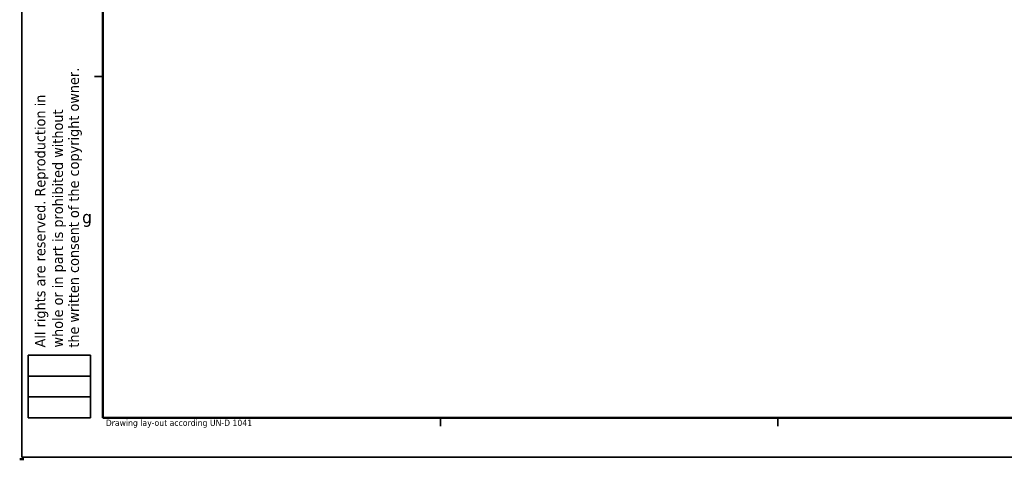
# Model space of a CAD drawing. Header units: millimetres. Extents: x 0 to 841, y 0 to 590.
# Tile 1 of 26: x 0 to 237, y 0 to 106. Entities that reach past the tile are written whole.
import ezdxf

# ---------------------------------------------------------------- set-up
doc = ezdxf.new("R2010")
doc.units = ezdxf.units.MM
doc.layers.get('0').update_dxf_attribs({"lineweight": 25})
for name, color, linetype, lineweight in [('Sketch Geometry(ISO)', 7, 'Continuous', 50), ('Symbols(ISO)', 7, 'Continuous', 25), ('TO_BE_PRINTED', 7, 'Continuous', 25)]:
    doc.layers.add(name, color=color, linetype=linetype, lineweight=lineweight)
doc.styles.add('LG.Philips.Title', font='verdana.ttf', dxfattribs={"width": 0.9})

# ---------------------------------------------------------------- blocks, each defined once
blk = doc.blocks.new('Borders A1')
at = {"layer": 'Sketch Geometry(ISO)', "color": 7, "linetype": 'Continuous', "lineweight": 35}
for p, q in [((0.5, 590.03), (0.5, 0.5)), ((18, 92), (20, 92)), ((2, 10), (2, 25)), ((2, 25), (17, 25)), ((17, 25), (17, 10)), ((17, 20), (2, 20)), ((2, 15), (17, 15)), ((17, 10), (2, 10)), ((101.1, 8), (101.1, 10)), ((182.2, 8), (182.2, 10)), ((0.5, 0.5), (840.5, 0.5))]:
    blk.add_line(p, q, dxfattribs=at)
at = {"layer": 'Sketch Geometry(ISO)', "color": 1, "linetype": 'Continuous', "lineweight": 50, "true_color": 0xff0000}
for p, q in [((20, 584), (20, 10)), ((20, 10), (831, 10))]:
    blk.add_line(p, q, dxfattribs=at)
at = {"layer": 'Sketch Geometry(ISO)'}
blk.add_line((0, 0), (1, 0), dxfattribs=at)
blk.add_line((0, 0), (1, 0), dxfattribs=at)
blk.add_line((0, 0), (1, 0), dxfattribs=at)
blk.add_line((0, 0), (1, 0), dxfattribs=at)
blk.add_line((0, 0), (1, 0), dxfattribs=at)
blk.add_line((0, 0), (1, 0), dxfattribs=at)
blk.add_line((0, 0), (1, 0), dxfattribs=at)
at = {"layer": 'TO_BE_PRINTED', "color": 7, "linetype": 'Continuous', "lineweight": 25}
blk.add_line((0, 0), (1, 0), dxfattribs=at)
blk.add_line((0, 0), (1, 0), dxfattribs=at)
at = {"layer": 'Symbols(ISO)', "color": 3, "true_color": 0x00ff00, "char_height": 2.5, "attachment_point": 7, "rotation": 90, "style": 'LG.Philips.Title'}
for s, insert in [('\\fVerdana|b0|i0;\\H2.5000;the written consent of the copyright owner.', (14.94, 26.83)), ('\\fVerdana|b0|i0;\\H2.5000;whole or in part is prohibited without', (11.1, 26.88)), ('\\fVerdana|b0|i0;\\H2.5000;All rights are reserved. Reproduction in', (6.87, 26.88))]:
    blk.add_mtext(s, dxfattribs=dict(at, insert=insert))
at = {"layer": 'Symbols(ISO)', "color": 3, "true_color": 0x00ff00, "attachment_point": 7, "style": 'LG.Philips.Title'}
for s, insert, char_height in [('\\fVerdana|b0|i0;\\H3.0000;g', (15, 55.85), 3), ('\\fVerdana|b0|i0;\\H1.5000;Drawing lay-out according UN-D 1041', (20.69, 7.6), 1.5)]:
    blk.add_mtext(s, dxfattribs=dict(at, insert=insert, char_height=char_height))

msp = doc.modelspace()

# ---------------------------------------------------------------- block references
msp.add_blockref('Borders A1', (0, 0))

doc.saveas('drawing.dxf')
